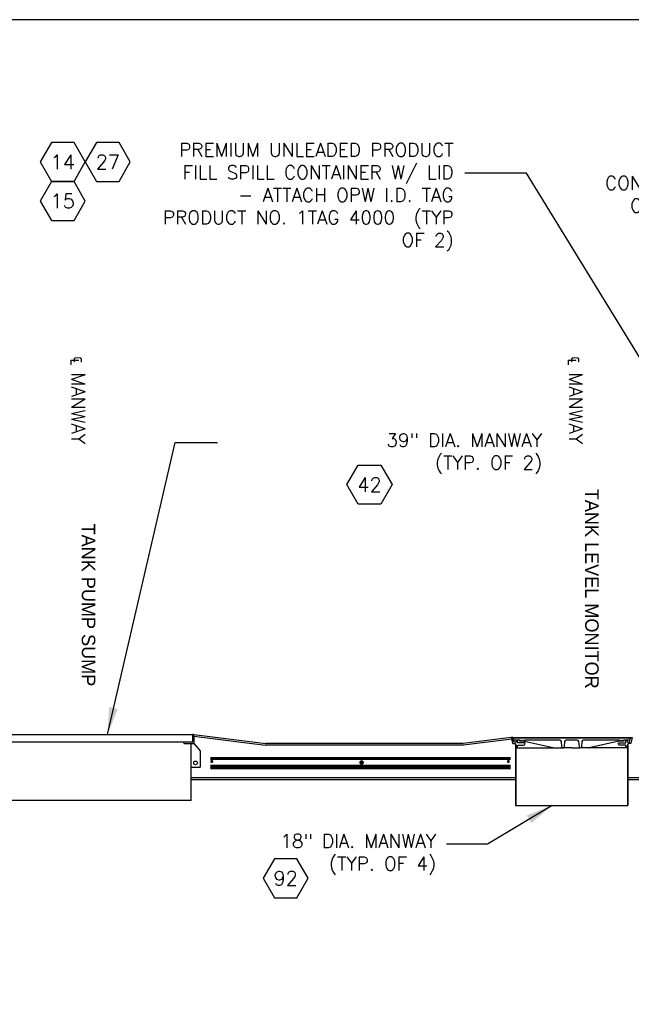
# Model space of a CAD drawing. Extents: x 2963 to 4079, y -422 to 622.
# Tile 7 of 119: x 3291 to 3393, y 458 to 622. Entities that reach past the tile are written whole.
import ezdxf
from ezdxf.enums import TextEntityAlignment as Align

# ---------------------------------------------------------------- set-up
doc = ezdxf.new("R2010")
doc.units = 0
doc.header["$MEASUREMENT"] = 0
doc.linetypes.add('HIDDEN', pattern=[0.375, 0.25, -0.125])
doc.linetypes.add('TANK-SLAB$0$DASHED', pattern=[0.75, 0.5, -0.25])
doc.layers.get('0').update_dxf_attribs({"linetype": 'CONTINUOUS'})
for name, color, linetype in [('FREEZE-OUTLINE-TITLES', 60, 'CONTINUOUS'), ('REBAR', 4, 'TANK-SLAB$0$DASHED'), ('TANK-MANHOLE', 2, 'CONTINUOUS'), ('TANK-SLAB', 6, 'CONTINUOUS'), ('TEXT', 3, 'CONTINUOUS')]:
    doc.layers.add(name, color=color, linetype=linetype)
doc.styles.add('SIMPFRAC', font='simpfrac')
doc.styles.add('SIMPLEX', font='simplex')
doc.styles.add('TANK-SLAB$0$SIMPLEX', font='simplex')
doc.dimstyles.new('DIM48', dxfattribs={"dimscale": 48, "dimtxt": 0.09375, "dimasz": 0.09375, "dimexe": 0.0625, "dimexo": 0.0625, "dimgap": 0.0625, "dimtad": 1, "dimdec": 4, "dimzin": 3, "dimdsep": 46, "dimlunit": 4, "dimtxsty": 'SIMPLEX', "dimcen": 0, "dimclrd": 3, "dimclre": 3, "dimclrt": 3, "dimadec": 0, "dimazin": 0, "dimtfac": 1, "dimtdec": 4, "dimtofl": 0, "dimtmove": 2, "dimatfit": 3, "dimfxl": 1, "dimfrac": 2, "dimtolj": 1, "dimtzin": 3, "dimarcsym": 0})

# ---------------------------------------------------------------- blocks, each defined once
blk = doc.blocks.new('TANK-SLAB$0$HEX')
at = {"color": 3}
blk.add_lwpolyline([(-0.0577, 0.1), (-0.1155, 0), (-0.0577, -0.1), (0.0577, -0.1), (0.1155, 0), (0.0577, 0.1)], close=True, dxfattribs=at)
at = {"color": 3, "style": 'TANK-SLAB$0$SIMPLEX'}
blk.add_attdef('D#', text='', height=0.08, dxfattribs=at).set_placement((0, 0), align=Align.MIDDLE)

msp = doc.modelspace()

# ---------------------------------------------------------------- linework, layer by layer
at = {"layer": 'FREEZE-OUTLINE-TITLES', "color": 60, "linetype": 'Continuous'}
msp.add_lwpolyline([(4079.29486, 621.90712), (2963.29486, 621.90712), (2963.29486, 294.21628), (4079.29486, 294.21628)], close=True, dxfattribs=at)
at = {"layer": 'REBAR', "linetype": 'HIDDEN', "const_width": 0.5}
msp.add_lwpolyline([(3322.90338, 498.97139), (3372.92835, 498.97139)], dxfattribs=at)
at = {"layer": 'REBAR'}
for points, const_width in [([(3323.28555, 498.47139, -1), (3323.03555, 498.47139, -1)], 0.25), ([(3348.31314, 498.29581, -1), (3347.93814, 498.29581, -1)], 0.375), ([(3372.69351, 498.47139, -1), (3372.44351, 498.47139, -1)], 0.25)]:
    msp.add_lwpolyline(points, format="xyb", close=True, dxfattribs=dict(at, const_width=const_width))
at = {"layer": 'REBAR', "const_width": 0.75}
msp.add_lwpolyline([(3322.90338, 497.53689), (3372.92835, 497.53689)], dxfattribs=at)
at = {"layer": 'TANK-MANHOLE', "color": 1, "linetype": 'Continuous'}
for p, q in [((3280.65715, 502.97875), (3320.15715, 502.97875)), ((3318.61027, 501.66625), (3282.20402, 501.66625)), ((3318.48527, 501.54125), (3318.48527, 501.47876)), ((3318.48527, 501.47876), (3320.15715, 501.47876)), ((3319.84465, 501.66625), (3318.61027, 501.66625)), ((3319.71965, 497.47876), (3319.71965, 501.47876)), ((3319.96965, 501.79126), (3319.9526, 501.79126)), ((3319.96965, 502.85375), (3319.96965, 501.79125)), ((3320.0492, 501.47876), (3320.12874, 501.47876)), ((3320.15715, 502.97875), (3320.15715, 501.47876)), ((3320.15715, 501.47876), (3321.21965, 500.22876)), ((3373.24773, 502.47879), (3392.99546, 502.47879)), ((3373.35596, 502.38586), (3383.11604, 502.38586)), ((3374.53215, 502.00859), (3374.29359, 502.00859)), ((3374.62785, 502.00859), (3374.72356, 502.00859)), ((3374.81926, 502.00859), (3374.91496, 502.00859)), ((3375.00928, 502.00859), (3375.10499, 502.00859)), ((3375.20069, 502.00859), (3375.43925, 502.00859)), ((3375.23903, 501.85893), (3380.22612, 500.75496)), ((3390.99306, 501.85893), (3386.01045, 500.75612)), ((3391.0314, 502.00859), (3390.79284, 502.00859)), ((3391.1271, 502.00859), (3391.2228, 502.00859)), ((3391.31851, 502.00859), (3391.41421, 502.00859)), ((3391.50853, 502.00859), (3391.60423, 502.00859)), ((3391.69994, 502.00859), (3391.9385, 502.00859)), ((3321.21965, 500.22876), (3321.21965, 497.50432)), ((3373.77068, 501.22077), (3373.77068, 491.16768)), ((3373.81783, 501.22077), (3373.77068, 501.22077)), ((3373.81783, 501.22077), (3373.81783, 491.16768)), ((3373.99953, 500.75196), (3380.23069, 500.75196)), ((3380.24964, 500.75196), (3381.77064, 500.75196)), ((3383.11604, 500.75196), (3381.77064, 500.75196)), ((3383.11604, 500.75196), (3384.46145, 500.75196)), ((3385.9619, 500.75196), (3384.46145, 500.75196)), ((3392.23255, 500.75196), (3385.98188, 500.75196)), ((3392.41286, 501.25406), (3392.41286, 491.16768)), ((3392.41286, 501.22077), (3392.46141, 501.22077)), ((3392.46141, 501.22077), (3392.46141, 491.16768)), ((3319.71965, 491.97875), (3319.71965, 497.47876)), ((3320.21965, 497.47876), (3319.71965, 497.47876)), ((3320.21965, 497.50432), (3321.21965, 497.50432)), ((3320.21965, 497.47876), (3320.21965, 497.50432)), ((3319.71965, 491.97875), (3281.09465, 491.97875)), ((3373.77068, 491.16768), (3392.46141, 491.16768))]:
    msp.add_line(p, q, dxfattribs=at)
for points in [[(3373.95378, 502.00859, 0.39953151), (3373.89136, 501.94924), (3373.88521, 501.82728, -0.39953151), (3373.74476, 501.69374), (3373.5665, 501.69374, -0.348582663), (3373.4752, 501.76619), (3373.32586, 502.40646, 0.350174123), (3373.23524, 502.47879), (3373.05215, 502.47879), (3373.26992, 501.53978, 0.3489397), (3373.39176, 501.44269), (3373.6722, 501.44269, -0.398052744), (3373.7665, 501.35414), (3373.77206, 501.25406), (3373.82494, 501.25406, -0.38836603), (3373.88719, 501.19711), (3373.92185, 500.8089, 0.38836603), (3373.98411, 500.75196), (3374.01338, 500.75196, 0.398894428), (3374.0758, 500.81117), (3374.08973, 501.07598, -0.398894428), (3374.21456, 501.19441), (3375.14244, 501.19441, 0.398050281), (3375.32966, 501.37151), (3375.34078, 501.57168), (3374.11465, 501.57168), (3374.09522, 501.9493, 0.399230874), (3374.0328, 502.00859)], [(3392.27692, 502.00859, -0.39953151), (3392.33934, 501.94924), (3392.34549, 501.82728, 0.39953151), (3392.48593, 501.69374), (3392.6642, 501.69374, 0.348582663), (3392.7555, 501.76619), (3392.90484, 502.40646, -0.350174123), (3392.99546, 502.47879), (3393.17854, 502.47879), (3392.96078, 501.53978, -0.3489397), (3392.83894, 501.44269), (3392.5585, 501.44269, 0.398052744), (3392.46419, 501.35414), (3392.45864, 501.25406), (3392.40576, 501.25406, 0.38836603), (3392.34351, 501.19711), (3392.30884, 500.8089, -0.38836603), (3392.24659, 500.75196), (3392.21731, 500.75196, -0.398894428), (3392.1549, 500.81117), (3392.14096, 501.07598, 0.398894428), (3392.01614, 501.19441), (3391.08825, 501.19441, -0.398050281), (3390.90104, 501.37151), (3390.88992, 501.57168), (3392.11604, 501.57168), (3392.13548, 501.9493, -0.399230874), (3392.1979, 502.00859)]]:
    msp.add_lwpolyline(points, format="xyb", close=True, dxfattribs=at)
msp.add_lwpolyline([(3383.11604, 502.38586), (3392.87474, 502.38586), (3392.86919, 502.32206), (3392.77727, 502.0702, -0.315056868), (3392.6892, 502.00859), (3391.9385, 502.00859, 0.20068244), (3391.87176, 501.98068), (3391.77221, 501.87977, -0.20068244), (3391.70547, 501.85186), (3391.36567, 501.85186), (3391.02586, 501.85186, -0.200679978), (3390.95912, 501.87977), (3390.85957, 501.98068, 0.200679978), (3390.79283, 502.00859), (3385.07276, 502.00859, 0.383818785), (3384.82413, 501.78476), (3384.73014, 500.89185, -0.383818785), (3384.57475, 500.75196), (3384.54649, 500.75196, -0.383818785), (3384.3911, 500.89185), (3384.2971, 501.78476, 0.383818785), (3384.04673, 502.00859), (3382.18397, 502.00859, 0.383366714), (3381.93503, 501.78515), (3381.83955, 500.89161, -0.383366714), (3381.68418, 500.75196), (3381.65736, 500.75196, -0.383366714), (3381.50199, 500.89161), (3381.40651, 501.78515, 0.383366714), (3381.15793, 502.00859), (3375.43925, 502.00859, 0.200679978), (3375.37251, 501.98068), (3375.27296, 501.87977, -0.200679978), (3375.20622, 501.85186), (3374.86642, 501.85186), (3374.52662, 501.85186, -0.20068244), (3374.45987, 501.87977), (3374.36033, 501.98068, 0.20068244), (3374.29359, 502.00859), (3373.54149, 502.00859, -0.315058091), (3373.45343, 502.0702), (3373.36151, 502.32206), (3373.35596, 502.38586), (3383.11604, 502.38586)], format="xyb", dxfattribs=at)
msp.add_circle((3320.46965, 498.22875), 0.3125, dxfattribs=at)
for centre, radius, start, end in [((3318.61027, 501.54125), 0.125, 90, 180), ((3319.84465, 501.79125), 0.125, 270, 0), ((3320.09465, 502.85375), 0.125, 90, 180), ((3380.24964, 500.84571), 0.09375, 255.4691848, 270), ((3385.9619, 501.00301), 0.25105, 270, 280.8735204)]:
    msp.add_arc(centre, radius, start, end, dxfattribs=at)
at = {"layer": 'TANK-SLAB', "color": 2, "linetype": 'Continuous'}
for p, q in [((3320.15715, 502.97875), (3332.15687, 501.47879)), ((3320.15715, 502.66382), (3332.13741, 501.16629)), ((3365.05215, 501.47879), (3332.15687, 501.47879)), ((3373.05215, 502.47879), (3365.05215, 501.47879)), ((3373.12313, 502.17273), (3365.07161, 501.16629)), ((3365.07161, 501.16629), (3332.13741, 501.16629)), ((3319.71965, 495.79125), (3373.81783, 495.79125)), ((3319.71965, 495.47875), (3373.81783, 495.47875)), ((3392.46141, 495.79129), (3428.6775, 495.79129)), ((3392.46141, 495.47879), (3428.6775, 495.47879))]:
    msp.add_line(p, q, dxfattribs=at)

# ---------------------------------------------------------------- block references
at = {"layer": 'TEXT'}
ref = msp.add_blockref('TANK-SLAB$0$HEX', (3298.34258, 598.23084), dxfattribs=dict(at, xscale=32.48674340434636, yscale=32.48674340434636, zscale=32.48674340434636))
ref.add_attrib('D#', '14', dxfattribs={"layer": '0', "height": 2.3625, "style": 'TANK-SLAB$0$SIMPLEX'}).set_placement((3298.34258, 598.23084), align=Align.MIDDLE)
ref = msp.add_blockref('TANK-SLAB$0$HEX', (3305.84507, 598.23084), dxfattribs=dict(at, xscale=32.48674340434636, yscale=32.48674340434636, zscale=32.48674340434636))
ref.add_attrib('D#', '27', dxfattribs={"layer": '0', "height": 2.3625, "style": 'TANK-SLAB$0$SIMPLEX'}).set_placement((3305.84507, 598.23084), align=Align.MIDDLE)
ref = msp.add_blockref('TANK-SLAB$0$HEX', (3298.34258, 591.73349), dxfattribs=dict(at, xscale=32.48674340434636, yscale=32.48674340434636, zscale=32.48674340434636))
ref.add_attrib('D#', '15', dxfattribs={"layer": '0', "height": 2.3625, "style": 'TANK-SLAB$0$SIMPLEX'}).set_placement((3298.34258, 591.73349), align=Align.MIDDLE)
ref = msp.add_blockref('TANK-SLAB$0$HEX', (3349.44127, 544.53362), dxfattribs=dict(at, xscale=-32.48674340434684, yscale=32.48674340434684, zscale=32.48674340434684))
ref.add_attrib('D#', '42', dxfattribs={"layer": '0', "height": 2.3625, "style": 'TANK-SLAB$0$SIMPLEX'}).set_placement((3349.44127, 544.53362), align=Align.MIDDLE)
ref = msp.add_blockref('TANK-SLAB$0$HEX', (3335.46042, 479.02589), dxfattribs=dict(at, xscale=32.48674340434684, yscale=32.48674340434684, zscale=32.48674340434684))
ref.add_attrib('D#', '92', dxfattribs={"layer": '0', "height": 2.3625, "style": 'TANK-SLAB$0$SIMPLEX'}).set_placement((3335.46042, 479.02589), align=Align.MIDDLE)

# ---------------------------------------------------------------- texts
at = {"layer": 'TEXT', "linetype": 'Continuous', "style": 'SIMPFRAC'}
for s, p in [('TANK LEVEL MONITOR', (3385.36067, 543.84759)), ('TANK PUMP SUMP', (3301.51186, 538.06178))]:
    msp.add_text(s, height=2.25, rotation=270, dxfattribs=at).set_placement(p)
at = {"layer": 'TEXT', "char_height": 2.25, "style": 'SIMPLEX'}
for s, insert, width, attachment_point in [('PREMIUM UNLEADED PRODUCT FILL SPILL CONTAINER W/ LID - ATTACH OPW I.D. TAG PRODUCT NO. 1TAG 4000  (TYP OF 2)', (3363.44343, 601.37043), 52.9500821, 3), ('\\pi11.70008;VAPOR RECOVERY SPILL \\P\\pi1.09294;CONTAINER W/ LID - ATTACH \\P\\pi5.27151;OPW I.D. TAG PRODUCT NO. \\P\\pi8.91437;1TRAG-7000 (TYP. OF 2)', (3387.5768, 599.59779), 52.9500821, 1), ('39" DIA. MANWAY\\P(TYP. OF 2)', (3378.18959, 553.07067), 53.2517101, 3), ('18" DIA. MANWAY\\P(TYP. OF 4)', (3360.52116, 486.35101), 53.8771439, 3)]:
    msp.add_mtext(s, dxfattribs=dict(at, insert=insert, width=width, attachment_point=attachment_point))
at = {"layer": 'TEXT', "char_height": 2.25, "width": 19.5190601, "attachment_point": 3, "rotation": 270, "style": 'SIMPLEX'}
for insert in [(3302.06884, 551.21793), (3384.92221, 551.21802)]:
    msp.add_mtext('℄ MANWAY', dxfattribs=dict(at, insert=insert))

# ---------------------------------------------------------------- leaders
at = {"layer": 'TEXT'}
for points in [[(3432.42623, 503.8147), (3375.58504, 596.37341), (3365.30808, 596.37341)], [(3305.78279, 502.97875), (3317.04172, 551.52634), (3324.09137, 551.52634)], [(3379.88605, 491.16768), (3369.11693, 484.72473), (3362.25414, 484.72473)]]:
    msp.add_leader(points, dimstyle='DIM48', override={"dimgap": 0.0625, "dimtad": 0}, dxfattribs=at)

doc.saveas('drawing.dxf')
